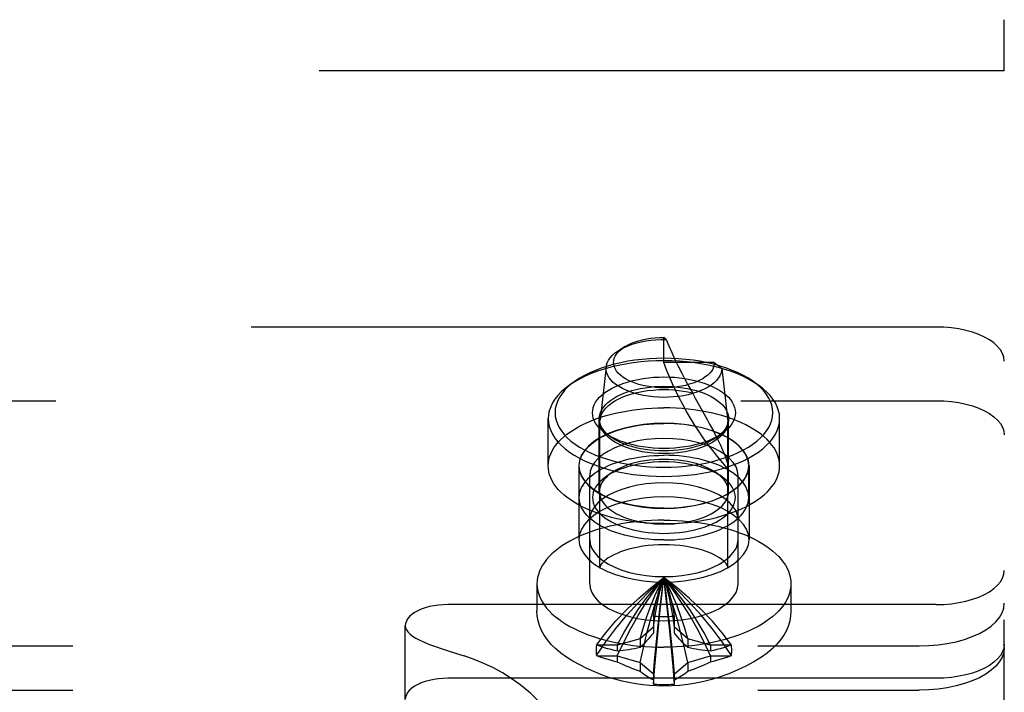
# Model space of a CAD drawing. Header units: inches. Extents: x 0 to 183, y 0 to 118.
# Tile 72 of 80: x 91.224 to 92.67, y 94.007 to 94.995. Entities that reach past the tile are written whole.
import ezdxf

# ---------------------------------------------------------------- set-up
doc = ezdxf.new("R2010")
doc.units = ezdxf.units.IN
doc.header["$LTSCALE"] = 10.065561
doc.header["$MEASUREMENT"] = 0
doc.linetypes.add('HIDDEN', pattern=[0.2, 0.1, -0.1])
doc.layers.add('DEFAULT_2', color=8, linetype='HIDDEN')

msp = doc.modelspace()

# ---------------------------------------------------------------- linework, layer by layer
at = {"layer": 'DEFAULT_2', "color": 8, "linetype": 'HIDDEN'}
for p, q in [((92.6702, 94.9201), (92.6702, 94.9951)), ((92.6702, 94.9201), (90.1702, 94.9201)), ((92.6702, 93.1072), (92.6702, 94.9201)), ((92.5702, 94.5437), (90.2702, 94.5437)), ((92.1734, 94.5254), (92.1702, 94.5285)), ((92.1702, 94.4915), (92.1702, 94.5285)), ((92.1132, 94.5151), (92.1048, 94.51)), ((92.0854, 94.4854), (92.0764, 94.4076)), ((92.2442, 94.4915), (92.1702, 94.4915)), ((92.2442, 94.4915), (92.2552, 94.4829)), ((92.2552, 94.4829), (92.2642, 94.4049)), ((92.0396, 94.4641), (92.0314, 94.4583)), ((92.3009, 94.4641), (92.309, 94.4583)), ((90.2702, 94.4355), (92.5702, 94.4355)), ((92.0002, 94.34), (92.0002, 94.4093)), ((92.0752, 94.3019), (92.0752, 94.4093)), ((92.0762, 94.4049), (92.0764, 94.4076)), ((92.0762, 94.1912), (92.0762, 94.4049)), ((92.2642, 94.1912), (92.2642, 94.4049)), ((92.2652, 94.3019), (92.2652, 94.4093)), ((92.3402, 94.34), (92.3402, 94.4093)), ((92.0927, 94.3818), (92.0845, 94.3876)), ((92.2478, 94.3818), (92.256, 94.3876)), ((92.0452, 94.34), (92.0452, 94.2317)), ((92.0457, 94.2932), (92.0457, 94.34)), ((92.2947, 94.2932), (92.2947, 94.34)), ((92.2952, 94.34), (92.2952, 94.2317)), ((92.0612, 94.1668), (92.0612, 94.3255)), ((92.0927, 94.3293), (92.0845, 94.3235)), ((92.2478, 94.3293), (92.256, 94.3235)), ((92.2792, 94.1668), (92.2792, 94.3255)), ((91.9837, 94.1668), (91.9837, 94.1265)), ((92.3567, 94.1668), (92.3567, 94.1265)), ((92.5702, 94.1362), (91.8527, 94.1362)), ((92.1548, 94.1186), (92.1547, 94.1177)), ((92.1547, 94.1177), (92.1547, 94.0942)), ((92.1857, 94.1177), (92.1857, 94.1186)), ((92.1857, 94.0942), (92.1857, 94.1177)), ((91.7902, 93.9967), (91.7902, 94.105)), ((92.1547, 94.1029), (92.1353, 94.0861)), ((92.2051, 94.0861), (92.1857, 94.1029)), ((92.1353, 94.0861), (92.1017, 94.0764)), ((92.1353, 94.0861), (92.1353, 94.0731)), ((92.2387, 94.0764), (92.2051, 94.0861)), ((92.2051, 94.0861), (92.2051, 94.0731)), ((90.2952, 94.0755), (92.5452, 94.0755)), ((92.0719, 94.0764), (92.071, 94.0767)), ((92.1017, 94.0764), (92.0719, 94.0764)), ((92.1017, 94.0764), (92.1017, 94.0677)), ((92.2685, 94.0764), (92.2387, 94.0764)), ((92.2387, 94.0764), (92.2387, 94.0677)), ((92.2695, 94.0767), (92.2685, 94.0764)), ((92.071, 94.0612), (92.0719, 94.0609)), ((92.0719, 94.0609), (92.1017, 94.0609)), ((92.1017, 94.0609), (92.1353, 94.0512)), ((92.1017, 94.0609), (92.1017, 94.0522)), ((92.1353, 94.0512), (92.1547, 94.0344)), ((92.1353, 94.0512), (92.1353, 94.0382)), ((92.1857, 94.0344), (92.2051, 94.0512)), ((92.2051, 94.0512), (92.2387, 94.0609)), ((92.2051, 94.0512), (92.2051, 94.0382)), ((92.2387, 94.0609), (92.2685, 94.0609)), ((92.2387, 94.0609), (92.2387, 94.0522)), ((92.2685, 94.0609), (92.2695, 94.0612)), ((92.5702, 94.028), (91.8527, 94.028)), ((92.1547, 94.0344), (92.1547, 94.0195)), ((92.1857, 94.0195), (92.1857, 94.0344)), ((90.2952, 94.0105), (92.5452, 94.0105)), ((92.1547, 94.0195), (92.1548, 94.0193)), ((92.1857, 94.0193), (92.1857, 94.0195))]:
    msp.add_line(p, q, dxfattribs=at)
for points in [[(92.6702, 94.4937), (92.6696, 94.4994), (92.6677, 94.5049), (92.6646, 94.5102), (92.6603, 94.5154), (92.6549, 94.5203), (92.6484, 94.5249), (92.6409, 94.5291), (92.6326, 94.5328), (92.6234, 94.5361), (92.6136, 94.5388), (92.6032, 94.5409), (92.5925, 94.5425), (92.5815, 94.5434), (92.5702, 94.5437)], [(92.1132, 94.5151), (92.1178, 94.5177), (92.1226, 94.5199), (92.1277, 94.5218), (92.1332, 94.5236), (92.1389, 94.5251), (92.1449, 94.5263), (92.151, 94.5273), (92.1574, 94.528), (92.1637, 94.5284), (92.1702, 94.5285)], [(92.0965, 94.4947), (92.0973, 94.4979), (92.0987, 94.5011), (92.1006, 94.5041), (92.1031, 94.5071), (92.1061, 94.51), (92.1096, 94.5127), (92.1132, 94.5151)], [(92.1048, 94.51), (92.1068, 94.5112), (92.112, 94.5139), (92.1176, 94.5163), (92.1237, 94.5185), (92.1302, 94.5204), (92.1369, 94.522), (92.1439, 94.5233), (92.1511, 94.5243), (92.1585, 94.525), (92.1659, 94.5254), (92.1734, 94.5254)], [(92.1734, 94.5254), (92.1774, 94.5159), (92.1817, 94.5062), (92.1863, 94.4962), (92.1912, 94.4862), (92.1963, 94.4761), (92.2016, 94.4662), (92.2069, 94.4565), (92.2122, 94.447)], [(92.1702, 94.4979), (92.1595, 94.4977), (92.1488, 94.4972), (92.1381, 94.4963), (92.1275, 94.495), (92.1171, 94.4934), (92.1069, 94.4914), (92.097, 94.489), (92.0874, 94.4864), (92.0782, 94.4834), (92.0695, 94.4801), (92.0612, 94.4765), (92.0535, 94.4726), (92.0463, 94.4685), (92.0396, 94.4641)], [(92.0854, 94.4854), (92.0858, 94.4876), (92.0869, 94.4913), (92.0887, 94.495), (92.0912, 94.4985), (92.0942, 94.5019), (92.0978, 94.5052), (92.102, 94.5083), (92.1048, 94.51)], [(92.3009, 94.4641), (92.2942, 94.4685), (92.287, 94.4726), (92.2792, 94.4765), (92.271, 94.4801), (92.2622, 94.4834), (92.253, 94.4864), (92.2435, 94.489), (92.2336, 94.4914), (92.2234, 94.4934), (92.213, 94.495), (92.2024, 94.4963), (92.1917, 94.4972), (92.181, 94.4977), (92.1702, 94.4979)], [(92.1702, 94.4943), (92.1588, 94.4941), (92.1474, 94.4935), (92.1361, 94.4925), (92.1248, 94.4912), (92.1138, 94.4894), (92.1029, 94.4873), (92.0924, 94.4848), (92.0822, 94.482), (92.0725, 94.4788), (92.0632, 94.4753), (92.0544, 94.4715), (92.0462, 94.4674), (92.0385, 94.463), (92.0314, 94.4583)], [(92.2552, 94.4829), (92.2549, 94.4793), (92.254, 94.4756), (92.2524, 94.472), (92.2501, 94.4685), (92.2473, 94.465), (92.2439, 94.4617), (92.2398, 94.4585), (92.2353, 94.4556), (92.2302, 94.4528), (92.2247, 94.4503), (92.2187, 94.448), (92.2124, 94.446), (92.2057, 94.4443), (92.1988, 94.4429), (92.1917, 94.4418), (92.1844, 94.441), (92.1769, 94.4406), (92.1695, 94.4404), (92.162, 94.4406), (92.1546, 94.4411), (92.1473, 94.442), (92.1402, 94.4432), (92.1333, 94.4446), (92.1267, 94.4464), (92.1205, 94.4485), (92.1146, 94.4508), (92.1092, 94.4534), (92.1042, 94.4562), (92.0997, 94.4592), (92.0958, 94.4624), (92.0925, 94.4657), (92.0898, 94.4692), (92.0877, 94.4728), (92.0862, 94.4764), (92.0854, 94.4802), (92.0853, 94.4839), (92.0854, 94.4854)], [(92.2442, 94.4915), (92.244, 94.4884), (92.2431, 94.4852), (92.2418, 94.4821), (92.2399, 94.479), (92.2374, 94.4761), (92.2345, 94.4732), (92.231, 94.4705), (92.2271, 94.4679), (92.2228, 94.4655), (92.218, 94.4633), (92.2129, 94.4613), (92.2075, 94.4596), (92.2018, 94.4581), (92.1958, 94.4568), (92.1896, 94.4558), (92.1833, 94.4551), (92.1769, 94.4547), (92.1705, 94.4545), (92.164, 94.4547), (92.1576, 94.4551), (92.1513, 94.4558), (92.1451, 94.4567), (92.1392, 94.458), (92.1334, 94.4594), (92.128, 94.4612), (92.1228, 94.4631), (92.118, 94.4653), (92.1137, 94.4677), (92.1097, 94.4702), (92.1062, 94.473), (92.1032, 94.4758), (92.1007, 94.4788), (92.0988, 94.4819), (92.0974, 94.485), (92.0965, 94.4882), (92.0962, 94.4915), (92.0965, 94.4947)], [(92.309, 94.4583), (92.3019, 94.463), (92.2943, 94.4674), (92.286, 94.4715), (92.2773, 94.4753), (92.268, 94.4788), (92.2582, 94.482), (92.2481, 94.4848), (92.2375, 94.4873), (92.2267, 94.4894), (92.2156, 94.4912), (92.2044, 94.4925), (92.193, 94.4935), (92.1816, 94.4941), (92.1702, 94.4943)], [(92.2642, 94.3356), (92.2565, 94.3445), (92.249, 94.3534), (92.2418, 94.3625), (92.2348, 94.3717), (92.228, 94.3811), (92.2215, 94.3906), (92.2152, 94.4002), (92.2092, 94.4099), (92.2034, 94.4198), (92.1979, 94.4298), (92.1926, 94.4398), (92.1876, 94.45), (92.1828, 94.4602), (92.1784, 94.4706), (92.1742, 94.481), (92.1702, 94.4915)], [(92.0845, 94.3876), (92.0835, 94.3883), (92.0794, 94.3916), (92.0757, 94.3951), (92.0725, 94.3987), (92.0699, 94.4024), (92.0679, 94.4062), (92.0664, 94.4101), (92.0655, 94.414), (92.0652, 94.4179), (92.0655, 94.4219), (92.0664, 94.4258), (92.0679, 94.4296), (92.0699, 94.4334), (92.0725, 94.4371), (92.0757, 94.4408), (92.0794, 94.4442), (92.0836, 94.4476), (92.0882, 94.4507), (92.0934, 94.4537), (92.0989, 94.4565), (92.1049, 94.459), (92.1112, 94.4614), (92.1179, 94.4635), (92.125, 94.4653), (92.1322, 94.4669), (92.1397, 94.4681), (92.1473, 94.4691), (92.1549, 94.4699), (92.1626, 94.4703), (92.1702, 94.4704)], [(92.1702, 94.4704), (92.1779, 94.4703), (92.1855, 94.4699), (92.1932, 94.4691), (92.2008, 94.4681), (92.2082, 94.4669), (92.2155, 94.4653), (92.2225, 94.4634), (92.2292, 94.4614), (92.2356, 94.459), (92.2415, 94.4565), (92.2471, 94.4537), (92.2522, 94.4507), (92.2569, 94.4476), (92.2611, 94.4442), (92.2648, 94.4407), (92.2679, 94.4371), (92.2705, 94.4334), (92.2726, 94.4296), (92.274, 94.4258), (92.2749, 94.4218), (92.2752, 94.4179), (92.2749, 94.414), (92.274, 94.4101), (92.2726, 94.4062), (92.2705, 94.4024), (92.2679, 94.3987), (92.2648, 94.3951), (92.2611, 94.3916), (92.2569, 94.3883), (92.256, 94.3876)], [(92.0314, 94.4583), (92.0251, 94.4535), (92.0194, 94.4484), (92.0144, 94.4432), (92.0101, 94.4378), (92.0066, 94.4322), (92.0038, 94.4266), (92.0018, 94.4209), (92.0006, 94.4151), (92.0002, 94.4093)], [(92.0396, 94.4641), (92.0336, 94.4596), (92.0282, 94.4548), (92.0235, 94.4499), (92.0195, 94.4448), (92.0162, 94.4396), (92.0136, 94.4342), (92.0117, 94.4288), (92.0106, 94.4234), (92.0102, 94.4179), (92.0106, 94.4125), (92.0117, 94.407), (92.0136, 94.4016), (92.0162, 94.3963), (92.0195, 94.3911), (92.0235, 94.386), (92.0282, 94.381), (92.0336, 94.3763), (92.0396, 94.3717), (92.0463, 94.3673), (92.0535, 94.3632), (92.0612, 94.3594), (92.0695, 94.3558), (92.0782, 94.3525), (92.0874, 94.3495), (92.097, 94.3468), (92.1069, 94.3445), (92.1171, 94.3425), (92.1275, 94.3408), (92.1381, 94.3396), (92.1488, 94.3386), (92.1595, 94.3381), (92.1702, 94.3379)], [(92.0752, 94.4093), (92.0755, 94.4128), (92.0763, 94.4164), (92.0776, 94.4199), (92.0795, 94.4233), (92.0818, 94.4267), (92.0847, 94.4299), (92.088, 94.4331), (92.0918, 94.4361), (92.096, 94.4389), (92.1007, 94.4416), (92.1057, 94.4441), (92.1111, 94.4464), (92.1169, 94.4486), (92.1229, 94.4505), (92.1293, 94.4521), (92.1358, 94.4535), (92.1426, 94.4547), (92.1494, 94.4556), (92.1564, 94.4563), (92.1633, 94.4566), (92.1702, 94.4568)], [(92.1702, 94.3379), (92.181, 94.3381), (92.1917, 94.3386), (92.2024, 94.3396), (92.2129, 94.3408), (92.2234, 94.3425), (92.2336, 94.3445), (92.2435, 94.3468), (92.253, 94.3495), (92.2622, 94.3525), (92.271, 94.3558), (92.2792, 94.3594), (92.287, 94.3632), (92.2942, 94.3673), (92.3008, 94.3717), (92.3068, 94.3763), (92.3122, 94.381), (92.3169, 94.386), (92.3209, 94.3911), (92.3243, 94.3963), (92.3269, 94.4016), (92.3287, 94.407), (92.3298, 94.4124), (92.3302, 94.4179), (92.3298, 94.4234), (92.3287, 94.4288), (92.3269, 94.4342), (92.3243, 94.4395), (92.3209, 94.4448), (92.3169, 94.4499), (92.3122, 94.4548), (92.3068, 94.4596), (92.3009, 94.4641)], [(92.1702, 94.4568), (92.1771, 94.4566), (92.1841, 94.4563), (92.191, 94.4556), (92.1979, 94.4547), (92.2046, 94.4535), (92.2112, 94.4521), (92.2175, 94.4505), (92.2236, 94.4486), (92.2293, 94.4464), (92.2347, 94.4441), (92.2398, 94.4416), (92.2444, 94.4389), (92.2486, 94.4361), (92.2524, 94.4331), (92.2558, 94.4299), (92.2586, 94.4266), (92.261, 94.4233), (92.2628, 94.4198), (92.2642, 94.4163), (92.265, 94.4128), (92.2652, 94.4093)], [(92.3402, 94.4093), (92.3398, 94.4151), (92.3386, 94.4209), (92.3367, 94.4266), (92.3339, 94.4322), (92.3304, 94.4378), (92.3261, 94.4432), (92.3211, 94.4484), (92.3154, 94.4535), (92.309, 94.4583)], [(92.0764, 94.4076), (92.0766, 94.409), (92.0777, 94.4131), (92.0794, 94.4171), (92.0819, 94.4211), (92.0851, 94.4249), (92.0889, 94.4285), (92.0933, 94.432), (92.0983, 94.4352), (92.1039, 94.4382), (92.11, 94.441), (92.1166, 94.4435), (92.1235, 94.4457), (92.1308, 94.4476), (92.1384, 94.4492), (92.1462, 94.4504), (92.1542, 94.4512), (92.1622, 94.4518), (92.1702, 94.4519)], [(92.1702, 94.4519), (92.1774, 94.4518), (92.1845, 94.4514), (92.1917, 94.4507), (92.1987, 94.4497), (92.2055, 94.4485), (92.2122, 94.447)], [(92.2122, 94.447), (92.2163, 94.4395), (92.2201, 94.4324), (92.2342, 94.4069)], [(92.5702, 94.4355), (92.5815, 94.4352), (92.5925, 94.4342), (92.6032, 94.4327), (92.6136, 94.4305), (92.6234, 94.4278), (92.6326, 94.4246), (92.6409, 94.4208), (92.6484, 94.4166), (92.6549, 94.4121), (92.6603, 94.4072), (92.6646, 94.402), (92.6677, 94.3966), (92.6696, 94.3911), (92.6702, 94.3855)], [(92.0002, 94.34), (92.0005, 94.3444), (92.0012, 94.3489), (92.0023, 94.3533), (92.0039, 94.3577), (92.006, 94.362), (92.0085, 94.3662), (92.0115, 94.3704), (92.0149, 94.3746), (92.0188, 94.3786), (92.023, 94.3825), (92.0276, 94.3863), (92.0327, 94.3899), (92.0381, 94.3935), (92.0439, 94.3969), (92.05, 94.4001), (92.0565, 94.4031), (92.0632, 94.406), (92.0703, 94.4087), (92.0776, 94.4113), (92.0852, 94.4136), (92.093, 94.4157), (92.1011, 94.4176), (92.1093, 94.4193), (92.1177, 94.4208), (92.1262, 94.4221), (92.1349, 94.4231), (92.1436, 94.4239), (92.1525, 94.4245), (92.1613, 94.4249), (92.1702, 94.425)], [(92.3402, 94.34), (92.34, 94.3444), (92.3393, 94.3489), (92.3381, 94.3533), (92.3365, 94.3577), (92.3344, 94.362), (92.3319, 94.3662), (92.3289, 94.3704), (92.3255, 94.3746), (92.3217, 94.3786), (92.3174, 94.3825), (92.3128, 94.3863), (92.3078, 94.3899), (92.3023, 94.3935), (92.2966, 94.3969), (92.2904, 94.4001), (92.284, 94.4031), (92.2772, 94.406), (92.2701, 94.4087), (92.2628, 94.4113), (92.2552, 94.4136), (92.2474, 94.4157), (92.2394, 94.4176), (92.2311, 94.4193), (92.2228, 94.4208), (92.2142, 94.4221), (92.2056, 94.4231), (92.1968, 94.4239), (92.188, 94.4245), (92.1791, 94.4249), (92.1702, 94.425)], [(92.0002, 94.4093), (92.0006, 94.4034), (92.0018, 94.3977), (92.0038, 94.3919), (92.0066, 94.3863), (92.0101, 94.3807), (92.0144, 94.3753), (92.0194, 94.3701), (92.0251, 94.365), (92.0315, 94.3601), (92.0385, 94.3555), (92.0462, 94.3511), (92.0544, 94.347), (92.0632, 94.3432), (92.0725, 94.3397), (92.0822, 94.3365), (92.0924, 94.3337), (92.1029, 94.3312), (92.1138, 94.3291), (92.1248, 94.3273), (92.1361, 94.326), (92.1474, 94.325), (92.1588, 94.3245), (92.1702, 94.3243)], [(92.2952, 94.34), (92.2943, 94.3476), (92.2916, 94.3549), (92.2871, 94.3621), (92.2809, 94.369), (92.2731, 94.3755), (92.2638, 94.3814), (92.2531, 94.3868), (92.2412, 94.3914), (92.2283, 94.3953), (92.2145, 94.3984), (92.2001, 94.4007), (92.1853, 94.402), (92.1702, 94.4025), (92.1552, 94.402), (92.1403, 94.4007), (92.1259, 94.3984), (92.1121, 94.3953), (92.0992, 94.3914), (92.0873, 94.3868), (92.0767, 94.3814), (92.0674, 94.3755), (92.0595, 94.369), (92.0534, 94.3621), (92.0489, 94.3549), (92.0462, 94.3476), (92.0452, 94.34)], [(92.0457, 94.34), (92.046, 94.3437), (92.0466, 94.3475), (92.0478, 94.3512), (92.0493, 94.3549), (92.0514, 94.3585), (92.0538, 94.3621), (92.0567, 94.3655), (92.06, 94.3689), (92.0637, 94.3722), (92.0678, 94.3753), (92.0722, 94.3784), (92.077, 94.3813), (92.0822, 94.384), (92.0877, 94.3866), (92.0934, 94.389), (92.0995, 94.3912), (92.1058, 94.3933), (92.1124, 94.3951), (92.1191, 94.3967), (92.1261, 94.3982), (92.1332, 94.3994), (92.1404, 94.4004), (92.1478, 94.4012), (92.1552, 94.4018), (92.1627, 94.4021), (92.1702, 94.4022)], [(92.0927, 94.3818), (92.0918, 94.3825), (92.088, 94.3855), (92.0847, 94.3886), (92.0818, 94.3919), (92.0795, 94.3952), (92.0776, 94.3987), (92.0763, 94.4022), (92.0755, 94.4057), (92.0752, 94.4093)], [(92.1702, 94.3579), (92.1622, 94.3581), (92.1542, 94.3586), (92.1462, 94.3595), (92.1384, 94.3607), (92.1308, 94.3623), (92.1235, 94.3641), (92.1166, 94.3663), (92.11, 94.3688), (92.1039, 94.3716), (92.0983, 94.3746), (92.0933, 94.3779), (92.0889, 94.3814), (92.0851, 94.385), (92.0819, 94.3888), (92.0794, 94.3927), (92.0777, 94.3967), (92.0766, 94.4008), (92.0762, 94.4049)], [(92.1702, 94.3243), (92.1816, 94.3245), (92.193, 94.325), (92.2044, 94.326), (92.2156, 94.3273), (92.2267, 94.3291), (92.2375, 94.3312), (92.248, 94.3337), (92.2582, 94.3365), (92.268, 94.3397), (92.2772, 94.3432), (92.286, 94.347), (92.2943, 94.3511), (92.3019, 94.3555), (92.309, 94.3601), (92.3154, 94.365), (92.3211, 94.3701), (92.3261, 94.3753), (92.3304, 94.3807), (92.3339, 94.3863), (92.3367, 94.3919), (92.3386, 94.3977), (92.3398, 94.4034), (92.3402, 94.4093)], [(92.2642, 94.4049), (92.2639, 94.4008), (92.2628, 94.3967), (92.261, 94.3927), (92.2585, 94.3888), (92.2554, 94.385), (92.2516, 94.3814), (92.2471, 94.3779), (92.2421, 94.3746), (92.2365, 94.3716), (92.2304, 94.3688), (92.2239, 94.3663), (92.2169, 94.3641), (92.2096, 94.3623), (92.202, 94.3607), (92.1942, 94.3595), (92.1863, 94.3586), (92.1783, 94.3581), (92.1702, 94.3579)], [(92.2947, 94.34), (92.2945, 94.3437), (92.2938, 94.3475), (92.2927, 94.3512), (92.2911, 94.3549), (92.2891, 94.3585), (92.2866, 94.3621), (92.2838, 94.3655), (92.2805, 94.3689), (92.2768, 94.3722), (92.2727, 94.3753), (92.2682, 94.3784), (92.2634, 94.3813), (92.2583, 94.384), (92.2528, 94.3866), (92.247, 94.389), (92.2409, 94.3912), (92.2346, 94.3933), (92.2281, 94.3951), (92.2213, 94.3967), (92.2144, 94.3982), (92.2073, 94.3994), (92.2, 94.4004), (92.1927, 94.4012), (92.1852, 94.4018), (92.1778, 94.4021), (92.1702, 94.4022)], [(92.2342, 94.4069), (92.2373, 94.4013), (92.2401, 94.3961), (92.2428, 94.3911), (92.2452, 94.3864), (92.2475, 94.382), (92.2496, 94.3779), (92.2515, 94.374), (92.2533, 94.3703), (92.2549, 94.3667), (92.2564, 94.3633), (92.2578, 94.3601), (92.259, 94.3569), (92.2602, 94.3539), (92.2612, 94.3509), (92.2621, 94.348), (92.2629, 94.3452), (92.2634, 94.3425), (92.2639, 94.3401), (92.2641, 94.3378), (92.2642, 94.3356)], [(92.2652, 94.4093), (92.265, 94.4057), (92.2642, 94.4022), (92.2628, 94.3987), (92.261, 94.3952), (92.2586, 94.3919), (92.2558, 94.3886), (92.2524, 94.3855), (92.2486, 94.3824), (92.2478, 94.3818)], [(92.1702, 94.3654), (92.1626, 94.3656), (92.1549, 94.366), (92.1472, 94.3667), (92.1397, 94.3677), (92.1322, 94.369), (92.1249, 94.3706), (92.1179, 94.3724), (92.1112, 94.3745), (92.1049, 94.3768), (92.0989, 94.3794), (92.0933, 94.3822), (92.0882, 94.3851), (92.0845, 94.3876)], [(92.1702, 94.3618), (92.1633, 94.3619), (92.1564, 94.3623), (92.1494, 94.3629), (92.1426, 94.3638), (92.1358, 94.365), (92.1293, 94.3664), (92.1229, 94.3681), (92.1168, 94.37), (92.1111, 94.3721), (92.1057, 94.3744), (92.1007, 94.3769), (92.096, 94.3796), (92.0927, 94.3818)], [(92.256, 94.3876), (92.2522, 94.3851), (92.2471, 94.3822), (92.2415, 94.3794), (92.2356, 94.3768), (92.2292, 94.3745), (92.2225, 94.3724), (92.2155, 94.3706), (92.2082, 94.369), (92.2008, 94.3677), (92.1932, 94.3667), (92.1855, 94.366), (92.1779, 94.3656), (92.1702, 94.3654)], [(92.2478, 94.3818), (92.2444, 94.3796), (92.2398, 94.3769), (92.2347, 94.3744), (92.2293, 94.3721), (92.2236, 94.37), (92.2175, 94.3681), (92.2112, 94.3664), (92.2046, 94.365), (92.1979, 94.3638), (92.191, 94.3629), (92.1841, 94.3623), (92.1771, 94.3619), (92.1702, 94.3618)], [(92.2792, 94.3255), (92.2784, 94.3321), (92.2761, 94.3385), (92.2721, 94.3448), (92.2667, 94.3508), (92.2599, 94.3564), (92.2518, 94.3616), (92.2425, 94.3663), (92.2321, 94.3703), (92.2209, 94.3737), (92.2089, 94.3764), (92.1963, 94.3784), (92.1834, 94.3796), (92.1702, 94.38), (92.1571, 94.3796), (92.1441, 94.3784), (92.1316, 94.3764), (92.1196, 94.3737), (92.1083, 94.3703), (92.0979, 94.3663), (92.0886, 94.3616), (92.0805, 94.3564), (92.0737, 94.3508), (92.0683, 94.3448), (92.0644, 94.3385), (92.062, 94.3321), (92.0612, 94.3255)], [(92.0457, 94.2932), (92.046, 94.297), (92.0466, 94.3007), (92.0478, 94.3044), (92.0493, 94.3081), (92.0514, 94.3117), (92.0538, 94.3153), (92.0567, 94.3188), (92.06, 94.3221), (92.0637, 94.3254), (92.0678, 94.3286), (92.0722, 94.3316), (92.077, 94.3345), (92.0822, 94.3372), (92.0877, 94.3398), (92.0934, 94.3422), (92.0995, 94.3444), (92.1058, 94.3465), (92.1124, 94.3483), (92.1191, 94.35), (92.1261, 94.3514), (92.1332, 94.3526), (92.1404, 94.3537), (92.1478, 94.3544), (92.1552, 94.355), (92.1627, 94.3553), (92.1702, 94.3555)], [(92.2947, 94.2932), (92.2945, 94.297), (92.2938, 94.3007), (92.2927, 94.3044), (92.2911, 94.3081), (92.2891, 94.3117), (92.2866, 94.3153), (92.2838, 94.3188), (92.2805, 94.3221), (92.2768, 94.3254), (92.2727, 94.3286), (92.2682, 94.3316), (92.2634, 94.3345), (92.2583, 94.3372), (92.2528, 94.3398), (92.247, 94.3422), (92.2409, 94.3444), (92.2346, 94.3465), (92.2281, 94.3483), (92.2213, 94.35), (92.2144, 94.3514), (92.2073, 94.3526), (92.2, 94.3537), (92.1927, 94.3544), (92.1852, 94.355), (92.1778, 94.3553), (92.1702, 94.3555)], [(92.1702, 94.255), (92.1613, 94.2551), (92.1525, 94.2554), (92.1436, 94.256), (92.1349, 94.2568), (92.1262, 94.2579), (92.1177, 94.2591), (92.1093, 94.2606), (92.1011, 94.2623), (92.093, 94.2642), (92.0852, 94.2664), (92.0776, 94.2687), (92.0703, 94.2712), (92.0632, 94.2739), (92.0565, 94.2768), (92.05, 94.2799), (92.0439, 94.2831), (92.0381, 94.2865), (92.0327, 94.29), (92.0276, 94.2937), (92.023, 94.2975), (92.0188, 94.3014), (92.0149, 94.3054), (92.0115, 94.3095), (92.0085, 94.3137), (92.006, 94.318), (92.0039, 94.3223), (92.0023, 94.3267), (92.0012, 94.3311), (92.0005, 94.3355), (92.0002, 94.34)], [(92.0452, 94.34), (92.0462, 94.3324), (92.0489, 94.325), (92.0534, 94.3178), (92.0595, 94.3109), (92.0674, 94.3045), (92.0767, 94.2985), (92.0873, 94.2932), (92.0992, 94.2885), (92.1121, 94.2846), (92.1259, 94.2815), (92.1403, 94.2793), (92.1552, 94.2779), (92.1702, 94.2775), (92.1853, 94.2779), (92.2001, 94.2793), (92.2145, 94.2815), (92.2283, 94.2846), (92.2412, 94.2885), (92.2531, 94.2932), (92.2638, 94.2985), (92.2731, 94.3045), (92.2809, 94.3109), (92.2871, 94.3178), (92.2916, 94.325), (92.2943, 94.3324), (92.2952, 94.34)], [(92.1702, 94.2777), (92.1627, 94.2778), (92.1552, 94.2782), (92.1478, 94.2787), (92.1404, 94.2795), (92.1332, 94.2805), (92.1261, 94.2818), (92.1191, 94.2832), (92.1124, 94.2849), (92.1058, 94.2867), (92.0995, 94.2887), (92.0934, 94.291), (92.0877, 94.2934), (92.0822, 94.296), (92.077, 94.2987), (92.0722, 94.3016), (92.0678, 94.3046), (92.0637, 94.3078), (92.06, 94.311), (92.0567, 94.3144), (92.0538, 94.3179), (92.0514, 94.3215), (92.0493, 94.3251), (92.0478, 94.3288), (92.0466, 94.3325), (92.046, 94.3362), (92.0457, 94.34)], [(92.1702, 94.3457), (92.1626, 94.3456), (92.1549, 94.3452), (92.1473, 94.3444), (92.1397, 94.3434), (92.1322, 94.3422), (92.125, 94.3406), (92.1179, 94.3387), (92.1112, 94.3366), (92.1049, 94.3343), (92.0989, 94.3318), (92.0934, 94.329), (92.0882, 94.326), (92.0845, 94.3235)], [(92.1702, 94.3494), (92.1633, 94.3492), (92.1564, 94.3489), (92.1494, 94.3482), (92.1426, 94.3473), (92.1358, 94.3462), (92.1293, 94.3447), (92.1229, 94.3431), (92.1169, 94.3412), (92.1111, 94.3391), (92.1057, 94.3367), (92.1007, 94.3342), (92.096, 94.3315), (92.0927, 94.3293)], [(92.2478, 94.3293), (92.2444, 94.3315), (92.2398, 94.3342), (92.2347, 94.3367), (92.2293, 94.3391), (92.2236, 94.3412), (92.2175, 94.3431), (92.2112, 94.3447), (92.2046, 94.3461), (92.1979, 94.3473), (92.191, 94.3482), (92.1841, 94.3489), (92.1771, 94.3492), (92.1702, 94.3494)], [(92.256, 94.3235), (92.2522, 94.326), (92.2471, 94.329), (92.2415, 94.3317), (92.2356, 94.3343), (92.2292, 94.3366), (92.2225, 94.3387), (92.2155, 94.3406), (92.2082, 94.3421), (92.2008, 94.3434), (92.1932, 94.3444), (92.1855, 94.3452), (92.1779, 94.3456), (92.1702, 94.3457)], [(92.1702, 94.2777), (92.1778, 94.2778), (92.1852, 94.2782), (92.1927, 94.2787), (92.2, 94.2795), (92.2073, 94.2805), (92.2144, 94.2818), (92.2213, 94.2832), (92.2281, 94.2849), (92.2346, 94.2867), (92.2409, 94.2887), (92.247, 94.291), (92.2528, 94.2934), (92.2583, 94.296), (92.2634, 94.2987), (92.2682, 94.3016), (92.2727, 94.3046), (92.2768, 94.3078), (92.2805, 94.311), (92.2838, 94.3144), (92.2866, 94.3179), (92.2891, 94.3215), (92.2911, 94.3251), (92.2927, 94.3288), (92.2938, 94.3325), (92.2945, 94.3362), (92.2947, 94.34)], [(92.1702, 94.255), (92.1791, 94.2551), (92.188, 94.2554), (92.1968, 94.256), (92.2056, 94.2568), (92.2142, 94.2579), (92.2228, 94.2591), (92.2311, 94.2606), (92.2394, 94.2623), (92.2474, 94.2642), (92.2552, 94.2664), (92.2628, 94.2687), (92.2701, 94.2712), (92.2772, 94.2739), (92.284, 94.2768), (92.2904, 94.2799), (92.2966, 94.2831), (92.3023, 94.2865), (92.3078, 94.29), (92.3128, 94.2937), (92.3174, 94.2975), (92.3217, 94.3014), (92.3255, 94.3054), (92.3289, 94.3095), (92.3319, 94.3137), (92.3344, 94.318), (92.3365, 94.3223), (92.3381, 94.3267), (92.3393, 94.3311), (92.34, 94.3355), (92.3402, 94.34)], [(92.0927, 94.3293), (92.0918, 94.3287), (92.088, 94.3257), (92.0847, 94.3225), (92.0818, 94.3193), (92.0795, 94.3159), (92.0776, 94.3125), (92.0763, 94.309), (92.0755, 94.3054), (92.0752, 94.3019)], [(92.2652, 94.3019), (92.265, 94.3054), (92.2642, 94.309), (92.2628, 94.3125), (92.261, 94.3159), (92.2586, 94.3193), (92.2558, 94.3225), (92.2524, 94.3257), (92.2486, 94.3287), (92.2478, 94.3293)], [(92.2792, 94.2605), (92.2784, 94.2671), (92.2761, 94.2736), (92.2721, 94.2798), (92.2667, 94.2859), (92.2599, 94.2915), (92.2518, 94.2967), (92.2425, 94.3013), (92.2321, 94.3054), (92.2209, 94.3088), (92.2089, 94.3115), (92.1963, 94.3134), (92.1834, 94.3146), (92.1702, 94.315), (92.1571, 94.3146), (92.1441, 94.3134), (92.1316, 94.3115), (92.1196, 94.3088), (92.1083, 94.3054), (92.0979, 94.3013), (92.0886, 94.2967), (92.0805, 94.2915), (92.0737, 94.2859), (92.0683, 94.2798), (92.0644, 94.2736), (92.062, 94.2671), (92.0612, 94.2605)], [(92.0845, 94.3235), (92.0836, 94.3228), (92.0794, 94.3195), (92.0757, 94.316), (92.0725, 94.3124), (92.0699, 94.3087), (92.0679, 94.3049), (92.0664, 94.3011), (92.0655, 94.2971), (92.0652, 94.2932), (92.0655, 94.2893), (92.0664, 94.2854), (92.0679, 94.2815), (92.0699, 94.2777), (92.0725, 94.274), (92.0757, 94.2704), (92.0794, 94.2669), (92.0835, 94.2636), (92.0882, 94.2604), (92.0933, 94.2575), (92.0989, 94.2547), (92.1049, 94.2521), (92.1112, 94.2498), (92.1179, 94.2477), (92.1249, 94.2458), (92.1322, 94.2443), (92.1397, 94.243), (92.1472, 94.242), (92.1549, 94.2413), (92.1626, 94.2409), (92.1702, 94.2407)], [(92.1702, 94.2407), (92.1779, 94.2409), (92.1855, 94.2413), (92.1932, 94.242), (92.2008, 94.243), (92.2082, 94.2443), (92.2155, 94.2458), (92.2225, 94.2477), (92.2292, 94.2498), (92.2356, 94.2521), (92.2415, 94.2547), (92.2471, 94.2574), (92.2522, 94.2604), (92.2569, 94.2636), (92.2611, 94.2669), (92.2648, 94.2704), (92.2679, 94.274), (92.2705, 94.2777), (92.2726, 94.2815), (92.274, 94.2854), (92.2749, 94.2893), (92.2752, 94.2932), (92.2749, 94.2971), (92.274, 94.301), (92.2726, 94.3049), (92.2705, 94.3087), (92.2679, 94.3124), (92.2648, 94.316), (92.2611, 94.3195), (92.2569, 94.3228), (92.256, 94.3235)], [(92.0752, 94.3019), (92.0755, 94.2983), (92.0763, 94.2948), (92.0776, 94.2913), (92.0795, 94.2878), (92.0818, 94.2845), (92.0847, 94.2812), (92.088, 94.2781), (92.0918, 94.2751), (92.096, 94.2722), (92.1007, 94.2695), (92.1057, 94.267), (92.1111, 94.2647), (92.1168, 94.2626), (92.1229, 94.2607), (92.1293, 94.259), (92.1358, 94.2576), (92.1426, 94.2564), (92.1494, 94.2555), (92.1564, 94.2549), (92.1633, 94.2545), (92.1702, 94.2544)], [(92.1702, 94.2544), (92.1771, 94.2545), (92.1841, 94.2549), (92.191, 94.2555), (92.1979, 94.2564), (92.2046, 94.2576), (92.2112, 94.259), (92.2175, 94.2607), (92.2236, 94.2626), (92.2293, 94.2647), (92.2347, 94.267), (92.2398, 94.2695), (92.2444, 94.2722), (92.2486, 94.2751), (92.2524, 94.2781), (92.2558, 94.2812), (92.2586, 94.2845), (92.261, 94.2878), (92.2628, 94.2913), (92.2642, 94.2948), (92.265, 94.2983), (92.2652, 94.3019)], [(92.2952, 94.2317), (92.2943, 94.2393), (92.2916, 94.2467), (92.2871, 94.2539), (92.2809, 94.2608), (92.2731, 94.2672), (92.2638, 94.2732), (92.2531, 94.2785), (92.2412, 94.2832), (92.2283, 94.2871), (92.2145, 94.2902), (92.2001, 94.2924), (92.1853, 94.2938), (92.1702, 94.2942), (92.1552, 94.2938), (92.1403, 94.2924), (92.1259, 94.2902), (92.1121, 94.2871), (92.0992, 94.2832), (92.0873, 94.2785), (92.0767, 94.2732), (92.0674, 94.2672), (92.0595, 94.2608), (92.0534, 94.2539), (92.0489, 94.2467), (92.0462, 94.2393), (92.0452, 94.2317)], [(92.1702, 94.231), (92.1627, 94.2311), (92.1552, 94.2314), (92.1478, 94.232), (92.1404, 94.2328), (92.1332, 94.2338), (92.1261, 94.235), (92.1191, 94.2364), (92.1124, 94.2381), (92.1058, 94.2399), (92.0995, 94.242), (92.0934, 94.2442), (92.0877, 94.2466), (92.0822, 94.2492), (92.077, 94.2519), (92.0722, 94.2548), (92.0678, 94.2579), (92.0637, 94.261), (92.06, 94.2643), (92.0567, 94.2677), (92.0538, 94.2711), (92.0514, 94.2747), (92.0493, 94.2783), (92.0478, 94.282), (92.0466, 94.2857), (92.046, 94.2895), (92.0457, 94.2932)], [(92.1702, 94.231), (92.1778, 94.2311), (92.1852, 94.2314), (92.1927, 94.232), (92.2, 94.2328), (92.2073, 94.2338), (92.2144, 94.235), (92.2213, 94.2364), (92.2281, 94.2381), (92.2346, 94.2399), (92.2409, 94.242), (92.247, 94.2442), (92.2528, 94.2466), (92.2583, 94.2492), (92.2634, 94.2519), (92.2682, 94.2548), (92.2727, 94.2579), (92.2768, 94.261), (92.2805, 94.2643), (92.2838, 94.2677), (92.2866, 94.2711), (92.2891, 94.2747), (92.2911, 94.2783), (92.2927, 94.282), (92.2938, 94.2857), (92.2945, 94.2895), (92.2947, 94.2932)], [(92.1702, 94.26), (92.1611, 94.2599), (92.1519, 94.2596), (92.1429, 94.259), (92.1338, 94.2582), (92.1249, 94.2572), (92.1161, 94.256), (92.1074, 94.2546), (92.0989, 94.2529), (92.0905, 94.2511), (92.0823, 94.249), (92.0743, 94.2468), (92.0666, 94.2443), (92.0591, 94.2417), (92.0519, 94.2389), (92.045, 94.2359), (92.0383, 94.2327), (92.032, 94.2294), (92.0261, 94.2259), (92.0204, 94.2223), (92.0152, 94.2186), (92.0103, 94.2147), (92.0057, 94.2107), (92.0016, 94.2066), (91.9979, 94.2025), (91.9946, 94.1982), (91.9918, 94.1938), (91.9893, 94.1894), (91.9873, 94.185), (91.9857, 94.1805), (91.9846, 94.1759), (91.9839, 94.1713), (91.9837, 94.1668)], [(92.1702, 94.26), (92.1794, 94.2599), (92.1885, 94.2596), (92.1976, 94.259), (92.2066, 94.2582), (92.2155, 94.2572), (92.2244, 94.256), (92.2331, 94.2546), (92.2416, 94.2529), (92.25, 94.2511), (92.2581, 94.249), (92.2661, 94.2468), (92.2738, 94.2443), (92.2813, 94.2417), (92.2885, 94.2389), (92.2955, 94.2359), (92.3021, 94.2327), (92.3084, 94.2294), (92.3144, 94.2259), (92.32, 94.2223), (92.3253, 94.2186), (92.3302, 94.2147), (92.3347, 94.2107), (92.3388, 94.2066), (92.3425, 94.2025), (92.3458, 94.1982), (92.3487, 94.1938), (92.3511, 94.1894), (92.3531, 94.185), (92.3547, 94.1805), (92.3558, 94.1759), (92.3565, 94.1713), (92.3567, 94.1668)], [(92.0452, 94.2317), (92.0462, 94.2241), (92.0489, 94.2168), (92.0534, 94.2096), (92.0595, 94.2027), (92.0674, 94.1962), (92.0767, 94.1903), (92.0873, 94.1849), (92.0992, 94.1803), (92.1121, 94.1764), (92.1259, 94.1733), (92.1403, 94.171), (92.1552, 94.1697), (92.1702, 94.1692), (92.1853, 94.1697), (92.2001, 94.171), (92.2145, 94.1733), (92.2283, 94.1764), (92.2412, 94.1803), (92.2531, 94.1849), (92.2638, 94.1903), (92.2731, 94.1962), (92.2809, 94.2027), (92.2871, 94.2096), (92.2916, 94.2168), (92.2943, 94.2241), (92.2952, 94.2317)], [(92.0612, 94.2317), (92.062, 94.2251), (92.0644, 94.2187), (92.0683, 94.2124), (92.0737, 94.2064), (92.0805, 94.2008), (92.0886, 94.1956), (92.0979, 94.1909), (92.1083, 94.1869), (92.1196, 94.1835), (92.1316, 94.1808), (92.1441, 94.1788), (92.1571, 94.1776), (92.1702, 94.1772), (92.1834, 94.1776), (92.1963, 94.1788), (92.2089, 94.1808), (92.2209, 94.1835), (92.2321, 94.1869), (92.2425, 94.1909), (92.2518, 94.1956), (92.2599, 94.2008), (92.2667, 94.2064), (92.2721, 94.2124), (92.2761, 94.2187), (92.2784, 94.2251), (92.2792, 94.2317)], [(92.1702, 94.2241), (92.1624, 94.224), (92.1546, 94.2235), (92.1469, 94.2228), (92.1394, 94.2218), (92.1321, 94.2206), (92.1252, 94.2191), (92.1185, 94.2175), (92.1123, 94.2156), (92.1066, 94.2136), (92.1013, 94.2114), (92.0965, 94.2092), (92.0922, 94.2069), (92.0885, 94.2046), (92.0853, 94.2024), (92.0827, 94.2003), (92.0805, 94.1982), (92.0789, 94.1964), (92.0777, 94.1947), (92.0769, 94.1934), (92.0764, 94.1923), (92.0763, 94.1916), (92.0762, 94.1912)], [(92.2642, 94.1912), (92.2642, 94.1916), (92.264, 94.1923), (92.2636, 94.1934), (92.2628, 94.1948), (92.2615, 94.1964), (92.2599, 94.1983), (92.2577, 94.2003), (92.2551, 94.2025), (92.2519, 94.2047), (92.2482, 94.207), (92.2439, 94.2092), (92.2391, 94.2115), (92.2338, 94.2136), (92.2281, 94.2156), (92.2219, 94.2175), (92.2153, 94.2191), (92.2083, 94.2206), (92.2011, 94.2218), (92.1936, 94.2228), (92.1859, 94.2235), (92.1781, 94.224), (92.1702, 94.2241)], [(92.5702, 94.1362), (92.5815, 94.1365), (92.5925, 94.1375), (92.6032, 94.139), (92.6136, 94.1412), (92.6234, 94.1439), (92.6326, 94.1471), (92.6409, 94.1509), (92.6484, 94.1551), (92.6549, 94.1596), (92.6603, 94.1645), (92.6646, 94.1697), (92.6677, 94.1751), (92.6696, 94.1806), (92.6702, 94.1862)], [(91.9837, 94.1668), (91.9839, 94.1622), (91.9846, 94.1576), (91.9857, 94.1531), (91.9873, 94.1486), (91.9893, 94.1441), (91.9918, 94.1397), (91.9946, 94.1354), (91.9979, 94.1311), (92.0016, 94.1269), (92.0057, 94.1228), (92.0103, 94.1188), (92.0152, 94.115), (92.0204, 94.1112), (92.0261, 94.1076), (92.032, 94.1042), (92.0383, 94.1008), (92.045, 94.0977), (92.0519, 94.0947), (92.0591, 94.0919), (92.0666, 94.0892), (92.0743, 94.0868), (92.0823, 94.0845), (92.0905, 94.0825), (92.0989, 94.0806), (92.1074, 94.079), (92.1161, 94.0775), (92.1249, 94.0763), (92.1338, 94.0753), (92.1429, 94.0745), (92.1519, 94.074), (92.1611, 94.0736), (92.1702, 94.0735)], [(92.0612, 94.1668), (92.062, 94.1602), (92.0644, 94.1537), (92.0683, 94.1474), (92.0737, 94.1414), (92.0805, 94.1358), (92.0886, 94.1306), (92.0979, 94.126), (92.1083, 94.1219), (92.1196, 94.1185), (92.1316, 94.1158), (92.1441, 94.1139), (92.1571, 94.1127), (92.1702, 94.1123), (92.1834, 94.1127), (92.1963, 94.1139), (92.2089, 94.1158), (92.2209, 94.1185), (92.2321, 94.1219), (92.2425, 94.126), (92.2518, 94.1306), (92.2599, 94.1358), (92.2667, 94.1414), (92.2721, 94.1474), (92.2761, 94.1537), (92.2784, 94.1602), (92.2792, 94.1668)], [(92.071, 94.0612), (92.0847, 94.0814), (92.0995, 94.1012), (92.1155, 94.1205), (92.1326, 94.1394), (92.1508, 94.1579), (92.1702, 94.176)], [(92.071, 94.0767), (92.0847, 94.0947), (92.0995, 94.1122), (92.1155, 94.129), (92.1326, 94.1453), (92.1508, 94.1609), (92.1702, 94.176)], [(92.1017, 94.0609), (92.1112, 94.0811), (92.1214, 94.1009), (92.1324, 94.1203), (92.1442, 94.1393), (92.1568, 94.1579), (92.1702, 94.176)], [(92.1017, 94.0764), (92.1112, 94.0945), (92.1214, 94.112), (92.1324, 94.1289), (92.1442, 94.1452), (92.1568, 94.1609), (92.1702, 94.176)], [(92.1353, 94.0512), (92.1401, 94.0727), (92.1453, 94.094), (92.151, 94.115), (92.157, 94.1356), (92.1634, 94.156), (92.1702, 94.176)], [(92.1353, 94.0861), (92.1401, 94.1028), (92.1453, 94.1189), (92.151, 94.1342), (92.157, 94.1489), (92.1634, 94.1628), (92.1702, 94.176)], [(92.1547, 94.0344), (92.1569, 94.0583), (92.1592, 94.082), (92.1617, 94.1057), (92.1643, 94.1293), (92.1672, 94.1527), (92.1702, 94.176)], [(92.1547, 94.1029), (92.1569, 94.1173), (92.1592, 94.1309), (92.1617, 94.1435), (92.1643, 94.1552), (92.1672, 94.1661), (92.1702, 94.176)], [(92.1548, 94.0193), (92.1569, 94.0453), (92.1592, 94.0713), (92.1617, 94.0974), (92.1644, 94.1235), (92.1672, 94.1497), (92.1702, 94.176)], [(92.1548, 94.1186), (92.1569, 94.1309), (92.1592, 94.142), (92.1617, 94.1521), (92.1644, 94.1612), (92.1672, 94.1691), (92.1702, 94.176)], [(92.2695, 94.0767), (92.2558, 94.0947), (92.241, 94.1122), (92.225, 94.129), (92.2079, 94.1453), (92.1896, 94.1609), (92.1702, 94.176)], [(92.2695, 94.0612), (92.2558, 94.0814), (92.241, 94.1012), (92.225, 94.1205), (92.2079, 94.1394), (92.1896, 94.1579), (92.1702, 94.176)], [(92.2387, 94.0764), (92.2293, 94.0945), (92.219, 94.112), (92.208, 94.1289), (92.1962, 94.1452), (92.1836, 94.1609), (92.1702, 94.176)], [(92.2387, 94.0609), (92.2293, 94.0811), (92.219, 94.1009), (92.208, 94.1203), (92.1962, 94.1393), (92.1836, 94.1579), (92.1702, 94.176)], [(92.2051, 94.0861), (92.2003, 94.1028), (92.1951, 94.1189), (92.1895, 94.1342), (92.1835, 94.1489), (92.177, 94.1628), (92.1702, 94.176)], [(92.1857, 94.0344), (92.1836, 94.0583), (92.1813, 94.082), (92.1788, 94.1057), (92.1761, 94.1293), (92.1733, 94.1527), (92.1702, 94.176)], [(92.1857, 94.0193), (92.1836, 94.0453), (92.1812, 94.0713), (92.1788, 94.0974), (92.1761, 94.1235), (92.1732, 94.1497), (92.1702, 94.176)], [(92.2051, 94.0512), (92.2003, 94.0727), (92.1951, 94.094), (92.1895, 94.115), (92.1835, 94.1356), (92.177, 94.156), (92.1702, 94.176)], [(92.1857, 94.1186), (92.1836, 94.1309), (92.1812, 94.142), (92.1788, 94.1521), (92.1761, 94.1612), (92.1732, 94.1691), (92.1702, 94.176)], [(92.1857, 94.1029), (92.1836, 94.1173), (92.1813, 94.1309), (92.1788, 94.1435), (92.1761, 94.1552), (92.1733, 94.1661), (92.1702, 94.176)], [(92.3567, 94.1668), (92.3565, 94.1622), (92.3558, 94.1576), (92.3547, 94.1531), (92.3531, 94.1486), (92.3511, 94.1441), (92.3487, 94.1397), (92.3458, 94.1354), (92.3425, 94.1311), (92.3388, 94.1269), (92.3347, 94.1228), (92.3302, 94.1188), (92.3253, 94.115), (92.32, 94.1112), (92.3144, 94.1076), (92.3084, 94.1042), (92.3021, 94.1008), (92.2955, 94.0977), (92.2885, 94.0947), (92.2813, 94.0919), (92.2738, 94.0892), (92.2661, 94.0868), (92.2581, 94.0845), (92.25, 94.0825), (92.2416, 94.0806), (92.2331, 94.079), (92.2244, 94.0775), (92.2155, 94.0763), (92.2066, 94.0753), (92.1976, 94.0745), (92.1885, 94.074), (92.1794, 94.0736), (92.1702, 94.0735)], [(91.8527, 94.1362), (91.8457, 94.136), (91.8388, 94.1354), (91.8321, 94.1345), (91.8256, 94.1331), (91.8195, 94.1314), (91.8137, 94.1294), (91.8085, 94.1271), (91.8039, 94.1245), (91.7998, 94.1216), (91.7964, 94.1185), (91.7937, 94.1153), (91.7918, 94.1119), (91.7906, 94.1085), (91.7902, 94.105)], [(92.5452, 94.0755), (92.5593, 94.0759), (92.573, 94.077), (92.5865, 94.079), (92.5995, 94.0817), (92.6117, 94.0851), (92.6232, 94.0891), (92.6336, 94.0938), (92.643, 94.099), (92.6511, 94.1047), (92.6578, 94.1109), (92.6632, 94.1173), (92.6671, 94.1241), (92.6694, 94.1309), (92.6702, 94.138)], [(92.0271, 94.0591), (92.0188, 94.065), (92.0113, 94.0712), (92.0046, 94.0777), (91.9989, 94.0844), (91.9942, 94.0913), (91.9903, 94.0983), (91.9874, 94.1053), (91.9853, 94.1124), (91.9841, 94.1194), (91.9837, 94.1265)], [(92.3567, 94.1265), (92.3563, 94.1195), (92.3551, 94.1124), (92.3531, 94.1054), (92.3501, 94.0983), (92.3463, 94.0913), (92.3415, 94.0845), (92.3358, 94.0777), (92.3292, 94.0712), (92.3217, 94.065), (92.3133, 94.0591)], [(92.1702, 94.1184), (92.1676, 94.1184), (92.165, 94.1184), (92.1625, 94.1184), (92.1599, 94.1185), (92.1573, 94.1185), (92.1548, 94.1186)], [(92.1857, 94.1186), (92.1831, 94.1185), (92.1806, 94.1185), (92.178, 94.1184), (92.1754, 94.1184), (92.1728, 94.1184), (92.1702, 94.1184)], [(91.7902, 94.105), (91.7906, 94.102), (91.7918, 94.0991), (91.7939, 94.0961), (91.7968, 94.0931), (91.8007, 94.09), (91.8055, 94.087), (91.8114, 94.0839), (91.8182, 94.0808), (91.826, 94.0776), (91.8347, 94.0744), (91.8444, 94.0711), (91.8548, 94.0676), (91.8655, 94.0642), (91.8767, 94.0607)], [(92.1547, 94.0942), (92.1521, 94.0911), (92.1496, 94.0881), (92.1471, 94.0853), (92.1447, 94.0827), (92.1423, 94.0801), (92.14, 94.0777), (92.1376, 94.0754), (92.1353, 94.0731)], [(92.2051, 94.0731), (92.2028, 94.0754), (92.2005, 94.0777), (92.1981, 94.0801), (92.1957, 94.0827), (92.1933, 94.0853), (92.1908, 94.0881), (92.1883, 94.0911), (92.1857, 94.0942)], [(92.071, 94.0767), (92.0708, 94.0739), (92.0707, 94.0712), (92.0707, 94.0686), (92.0707, 94.0661), (92.0708, 94.0636), (92.071, 94.0612)], [(92.1017, 94.0677), (92.0972, 94.0687), (92.0925, 94.07), (92.0876, 94.0713), (92.0826, 94.0728), (92.0773, 94.0745), (92.0719, 94.0764)], [(92.1353, 94.0731), (92.1311, 94.0721), (92.1269, 94.0713), (92.1227, 94.0705), (92.1185, 94.0697), (92.1143, 94.0691), (92.1101, 94.0685), (92.1059, 94.068), (92.1017, 94.0677)], [(92.2387, 94.0677), (92.2345, 94.068), (92.2303, 94.0685), (92.2261, 94.0691), (92.2219, 94.0697), (92.2177, 94.0705), (92.2135, 94.0713), (92.2093, 94.0721), (92.2051, 94.0731)], [(92.2685, 94.0764), (92.2631, 94.0745), (92.2579, 94.0728), (92.2528, 94.0713), (92.2479, 94.07), (92.2432, 94.0687), (92.2387, 94.0677)], [(92.2695, 94.0612), (92.2696, 94.0636), (92.2697, 94.0661), (92.2697, 94.0686), (92.2697, 94.0712), (92.2696, 94.0739), (92.2695, 94.0767)], [(92.6702, 94.073), (92.6694, 94.066), (92.6671, 94.0591), (92.6632, 94.0524), (92.6578, 94.0459), (92.6511, 94.0398), (92.643, 94.0341), (92.6336, 94.0288), (92.6232, 94.0242), (92.6117, 94.0201), (92.5995, 94.0167), (92.5865, 94.014), (92.573, 94.0121), (92.5593, 94.0109), (92.5452, 94.0105)], [(92.6702, 94.078), (92.6696, 94.0723), (92.6677, 94.0668), (92.6646, 94.0615), (92.6603, 94.0563), (92.6549, 94.0514), (92.6484, 94.0468), (92.6409, 94.0426), (92.6326, 94.0389), (92.6234, 94.0356), (92.6136, 94.0329), (92.6032, 94.0308), (92.5925, 94.0292), (92.5815, 94.0283), (92.5702, 94.028)], [(91.9583, 94.019), (91.946, 94.0278), (91.9331, 94.0358), (91.9197, 94.0431), (91.9058, 94.0497), (91.8915, 94.0556), (91.8767, 94.0607)], [(92.1702, 94.0165), (92.1598, 94.0167), (92.1496, 94.0173), (92.1393, 94.0183), (92.1291, 94.0198), (92.1188, 94.0216), (92.1086, 94.0239), (92.0983, 94.0266), (92.088, 94.0298), (92.0776, 94.0335), (92.0671, 94.0377), (92.0567, 94.0424), (92.0465, 94.0476), (92.0366, 94.0532), (92.0271, 94.0591)], [(92.0719, 94.0609), (92.0773, 94.059), (92.0826, 94.0573), (92.0876, 94.0558), (92.0925, 94.0545), (92.0972, 94.0532), (92.1017, 94.0522)], [(92.1017, 94.0522), (92.1059, 94.0501), (92.1101, 94.0482), (92.1143, 94.0463), (92.1185, 94.0445), (92.1227, 94.0428), (92.1269, 94.0412), (92.1311, 94.0397), (92.1353, 94.0382)], [(92.3133, 94.0591), (92.3022, 94.0522), (92.2904, 94.0457), (92.278, 94.0397), (92.2654, 94.0344), (92.253, 94.0299), (92.2408, 94.0262), (92.2288, 94.0231), (92.2169, 94.0207), (92.2052, 94.0189), (92.1935, 94.0175), (92.1819, 94.0168), (92.1702, 94.0165)], [(92.2051, 94.0382), (92.2093, 94.0397), (92.2135, 94.0412), (92.2177, 94.0428), (92.2219, 94.0445), (92.2261, 94.0463), (92.2303, 94.0482), (92.2345, 94.0501), (92.2387, 94.0522)], [(92.2387, 94.0522), (92.2432, 94.0532), (92.2479, 94.0545), (92.2528, 94.0558), (92.2579, 94.0573), (92.2631, 94.059), (92.2685, 94.0609)], [(92.1353, 94.0382), (92.1376, 94.0364), (92.14, 94.0347), (92.1423, 94.0331), (92.1447, 94.0315), (92.1471, 94.0299), (92.1496, 94.0284), (92.1521, 94.027), (92.1547, 94.0257)], [(92.1857, 94.0257), (92.1883, 94.027), (92.1908, 94.0284), (92.1933, 94.0299), (92.1957, 94.0315), (92.1981, 94.0331), (92.2005, 94.0347), (92.2028, 94.0364), (92.2051, 94.0382)], [(91.8527, 94.028), (91.8457, 94.0278), (91.8388, 94.0272), (91.8321, 94.0262), (91.8256, 94.0249), (91.8195, 94.0232), (91.8137, 94.0212), (91.8085, 94.0188), (91.8039, 94.0162), (91.7998, 94.0133), (91.7964, 94.0103), (91.7937, 94.007), (91.7918, 94.0037), (91.7906, 94.0002), (91.7902, 93.9967)], [(92.0452, 93.8529), (92.0443, 93.8717), (92.0415, 93.8903), (92.0369, 93.9087), (92.0306, 93.9267), (92.0225, 93.9441), (92.0127, 93.9609), (92.0013, 93.9768), (91.9883, 93.9919), (91.974, 94.006), (91.9583, 94.019)], [(92.1548, 94.0193), (92.1573, 94.0192), (92.1599, 94.0191), (92.1625, 94.019), (92.165, 94.0189), (92.1676, 94.0189), (92.1702, 94.0189)], [(92.1702, 94.0189), (92.1728, 94.0189), (92.1754, 94.0189), (92.178, 94.019), (92.1806, 94.0191), (92.1831, 94.0192), (92.1857, 94.0193)]]:
    msp.add_lwpolyline(points, dxfattribs=at)

doc.saveas('drawing.dxf')
